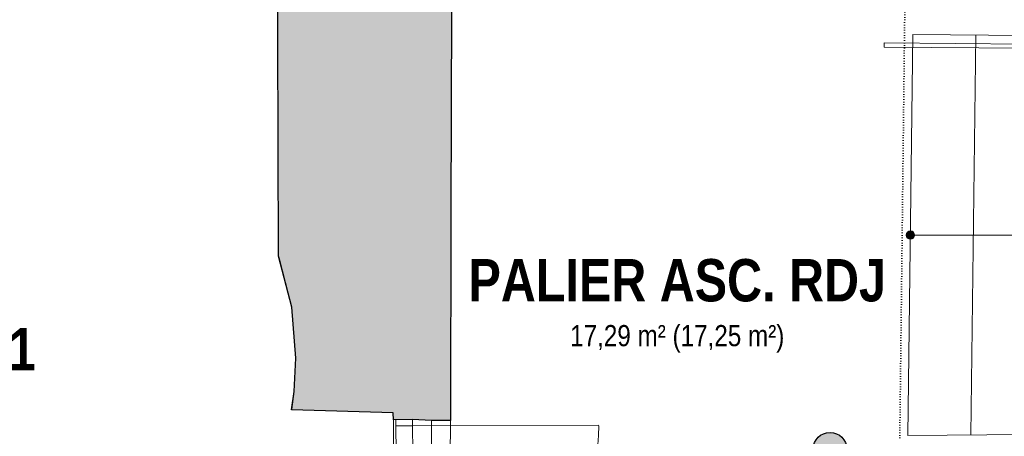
# Model space of a CAD drawing. Extents: x -6068 to 35118, y -17738 to 67348.
# Tile 147 of 243: x 1949 to 2419, y -1201 to -1002. Entities that reach past the tile are written whole.
import ezdxf
from ezdxf.enums import TextEntityAlignment as Align

# ---------------------------------------------------------------- set-up
doc = ezdxf.new("R2010")
doc.units = 0
doc.header["$LTSCALE"] = 15
for name, pattern in [('Continua', [0]), ('Cui_CONTINU', [0]), ('Punteggiata [M]', [0.75, 0, -0.75])]:
    doc.linetypes.add(name, pattern=pattern)
doc.layers.get('0').update_dxf_attribs({"linetype": 'CONTINUOUS'})
for name, color, linetype, lineweight, true_color in [('Baie Architectural - Seuil - NIVEAUX - Style par défaut', 7, 'Continua', 0, 0x000000), ('Enveloppe (vert.) Courbe - NIVEAUX - Style par défaut', 7, 'Continua', 0, 0x000000), ('Enveloppe - NIVEAUX - Style par défaut', 7, 'Continua', 0, 0x000000), ('Garde-corps - Traverse - NIVEAUX - Style par défaut', 7, 'Continua', 0, 0x000000), ('Pièce - Notes - NIVEAUX - Style par défaut', 7, 'Continua', 0, 0x000000), ('Porte - Cadre - NIVEAUX - Style par défaut', 7, 'Continua', 0, 0x000000), ('Porte - Ouvertures - NIVEAUX - Style par défaut', 7, 'Continua', 0, 0x000000), ('Porte - Seuil - NIVEAUX - Style par défaut', 7, 'Continua', 0, 0x000000), ('Poteau Acier - NIVEAUX - Style par défaut', 7, 'Continua', 0, 0x000000), ('Échelle - NIVEAUX - Style par défaut', 7, 'Continua', 0, 0x000000)]:
    doc.layers.add(name, color=color, linetype=linetype, lineweight=lineweight, true_color=true_color)
doc.layers.add('EDL_RDJ murs & cloisons', color=5, linetype='CONTINUOUS')
doc.layers.add('PIS-fond de plan', color=7, linetype='Cui_CONTINU')
doc.styles.add('Arial Narrow', font='ARIALN.TTF')
doc.styles.add('Arial Narrow Bold', font='ARIALNB.TTF')

# ---------------------------------------------------------------- blocks, each defined once
blk = doc.blocks.new('EDL_RDJ plan_2025 10 17')
at = {"layer": 'EDL_RDJ murs & cloisons', "linetype": 'Continuous', "ltscale": 0.08}
h = blk.add_hatch(color=9, dxfattribs=at)
h.dxf.hatch_style = 1
h.paths.add_polyline_path([(2169.36, -1193.28), (2160.36, -1193.28), (2151.36, -1192.9), (2142.15, -1192.95), (2142.13, -1189.59), (2093.58, -1188.29), (2094.8, -1179.4), (2095.65, -1163.57), (2093.63, -1139.25), (2087.37, -1114.82), (2086.78, -956.01), (2086.25, -797.19), (2083.03, -797.2), (2083.03, -791.7), (2093.05, -791.67), (2093.1, -784.25), (2161.1, -784.67), (2161.02, -797.56), (2161.89, -807.16), (2169.96, -807.21), (2168.87, -983.96), (2169.98, -983.95), (2169.94, -995.95), (2169.65, -1094.62)])
at = {"layer": 'Poteau Acier - NIVEAUX - Style par défaut', "true_color": 0xd0d0e3}
blk.add_hatch(color=254, dxfattribs=at).paths.add_polyline_path([(2342.59, -1207.01), (2342.71, -1208.4), (2343.07, -1209.74), (2343.66, -1211.01), (2344.46, -1212.15), (2345.45, -1213.14), (2346.59, -1213.94), (2347.86, -1214.52), (2349.2, -1214.89), (2350.59, -1215.01), (2351.98, -1214.89), (2353.33, -1214.52), (2354.59, -1213.94), (2355.73, -1213.14), (2356.72, -1212.15), (2357.52, -1211.01), (2358.11, -1209.74), (2358.47, -1208.4), (2358.59, -1207.01), (2358.47, -1205.62), (2358.11, -1204.27), (2357.52, -1203.01), (2356.72, -1201.86), (2355.73, -1200.88), (2354.59, -1200.08), (2353.33, -1199.49), (2351.98, -1199.13), (2350.59, -1199.01), (2349.2, -1199.13), (2347.86, -1199.49), (2346.59, -1200.08), (2345.45, -1200.88), (2344.46, -1201.86), (2343.66, -1203.01), (2343.07, -1204.27), (2342.71, -1205.62)])
at = {"layer": 'Échelle - NIVEAUX - Style par défaut', "ltscale": 0.1, "true_color": 0xbc8f8f}
h = blk.add_hatch(color=253, dxfattribs=at)
edge = h.paths.add_edge_path()
edge.add_arc((2388.98, -1104.75), 2, 0, 360)
at = {"color": 18, "linetype": 'Punteggiata [M]', "lineweight": 13, "ltscale": 0.1, "true_color": 0x000000}
blk.add_line((2383.89, -1201.66), (2386.33, -994.37), dxfattribs=at)
at = {"layer": 'Baie Architectural - Seuil - NIVEAUX - Style par défaut', "color": 103, "linetype": 'Continua', "lineweight": 5, "ltscale": 0.1, "true_color": 0x49c386}
for p, q in [((2160.36, -1193.26), (2160.07, -1292.55)), ((2169.07, -1292.57), (2169.36, -1193.28))]:
    blk.add_line(p, q, dxfattribs=at)
at = {"layer": 'EDL_RDJ murs & cloisons', "linetype": 'Continuous', "ltscale": 0.08}
for points in [[(2169.36, -1193.28), (2160.36, -1193.28), (2151.36, -1192.9), (2142.15, -1192.95), (2142.13, -1189.59), (2093.58, -1188.29), (2094.8, -1179.4), (2095.65, -1163.57), (2093.63, -1139.25), (2087.37, -1114.82), (2086.78, -956.01)], [(2169.94, -995.95), (2169.65, -1094.62), (2169.36, -1193.28)]]:
    blk.add_lwpolyline(points, dxfattribs=at)
at = {"layer": 'Enveloppe (vert.) Courbe - NIVEAUX - Style par défaut', "color": 18, "linetype": 'Continua', "lineweight": 20, "ltscale": 0.1, "true_color": 0x000000}
for p, q in [((2087.37, -1114.82), (2087.64, -1115.59)), ((2087.64, -1115.59), (2093.63, -1139.25)), ((2093.63, -1139.25), (2095.65, -1163.57)), ((2095.65, -1163.57), (2094.8, -1179.4)), ((2094.8, -1179.4), (2093.63, -1187.89)), ((2093.63, -1187.89), (2093.53, -1188.29))]:
    blk.add_line(p, q, dxfattribs=at)
at = {"layer": 'Enveloppe - NIVEAUX - Style par défaut', "color": 18, "linetype": 'Continua', "lineweight": 20, "ltscale": 0.1, "true_color": 0x000000}
for p, q in [((2086.2, -797.19), (2087.37, -1114.82)), ((2169.36, -1193.28), (2169.94, -995.95)), ((2093.53, -1188.29), (2142.13, -1189.59)), ((2142.13, -1189.59), (2142.15, -1192.95)), ((2142.15, -1192.95), (2151.36, -1192.9)), ((2160.36, -1193.26), (2169.36, -1193.28))]:
    blk.add_line(p, q, dxfattribs=at)
at = {"layer": 'Garde-corps - Traverse - NIVEAUX - Style par défaut', "color": 18, "linetype": 'Continua', "lineweight": 13, "ltscale": 0.1, "true_color": 0x000000}
for p, q in [((2376.48, -1012.95), (2376.46, -1014.95)), ((2376.46, -1014.95), (2559.65, -1016.53)), ((2376.48, -1012.95), (2559.67, -1014.53))]:
    blk.add_line(p, q, dxfattribs=at)
at = {"layer": 'Porte - Cadre - NIVEAUX - Style par défaut', "color": 103, "linetype": 'Continua', "lineweight": 5, "ltscale": 0.1, "true_color": 0x49c386}
for p, q in [((2151.36, -1192.9), (2143.36, -1192.94)), ((2143.36, -1192.94), (2143.78, -1287.82)), ((2151.78, -1287.78), (2151.36, -1192.9))]:
    blk.add_line(p, q, dxfattribs=at)
at = {"layer": 'Porte - Ouvertures - NIVEAUX - Style par défaut', "color": 103, "linetype": 'Continua', "lineweight": 13, "ltscale": 0.1, "true_color": 0x49c386}
for q in [(2240.25, -1195.51), (2151.37, -1195.9)]:
    blk.add_line((2143.37, -1195.94), q, dxfattribs=at)
at = {"layer": 'Porte - Ouvertures - NIVEAUX - Style par défaut', "color": 103, "linetype": 'Continua', "lineweight": 5, "ltscale": 0.1, "true_color": 0x49c386}
blk.add_arc((2151.37, -1195.9), 88.88, 270.2515, 0, dxfattribs=at)
at = {"layer": 'Porte - Seuil - NIVEAUX - Style par défaut', "color": 103, "linetype": 'Continua', "lineweight": 5, "ltscale": 0.1, "true_color": 0x49c386}
for p, q in [((2142.15, -1192.95), (2142.72, -1287.83)), ((2151.78, -1287.77), (2151.36, -1192.9))]:
    blk.add_line(p, q, dxfattribs=at)
at = {"layer": 'Poteau Acier - NIVEAUX - Style par défaut', "color": 165, "linetype": 'Continua', "lineweight": 30, "ltscale": 0.1, "true_color": 0x6464a0}
blk.add_circle((2350.59, -1207.01), 8, dxfattribs=at)
at = {"layer": 'Échelle - NIVEAUX - Style par défaut', "color": 18, "linetype": 'Continua', "lineweight": 13, "ltscale": 0.1, "true_color": 0x000000}
for p, q in [((2390.2, -1008.95), (2387.77, -1200.55)), ((2390.2, -1008.95), (2567.09, -1010.22)), ((2420.2, -1009.17), (2417.74, -1200.29)), ((2388.98, -1104.75), (2538.96, -1104.64)), ((2387.77, -1200.55), (2566.16, -1199.04))]:
    blk.add_line(p, q, dxfattribs=at)
blk.add_circle((2388.98, -1104.75), 2, dxfattribs=at)
at = {"layer": 'Pièce - Notes - NIVEAUX - Style par défaut', "color": 18, "true_color": 0x000000, "style": 'Arial Narrow Bold'}
for s, p in [('PALIER ASC. RDJ', (2277.66, -1136.42)), ("SALLE D'ACTIVITES 1", (1849.07, -1169.32))]:
    blk.add_text(s, height=20.2055, dxfattribs=at).set_placement(p, align=Align.CENTER)
at = {"layer": 'Pièce - Notes - NIVEAUX - Style par défaut', "color": 8, "true_color": 0x808080, "style": 'Arial Narrow'}
blk.add_text('17,29 m² (17,25 m²)', height=10.1027, dxfattribs=at).set_placement((2277.66, -1147.73), align=Align.TOP_CENTER)

msp = doc.modelspace()

# ---------------------------------------------------------------- block references
at = {"layer": 'PIS-fond de plan'}
msp.add_blockref('EDL_RDJ plan_2025 10 17', (-14.33, 0), dxfattribs=at)

doc.saveas('drawing.dxf')
